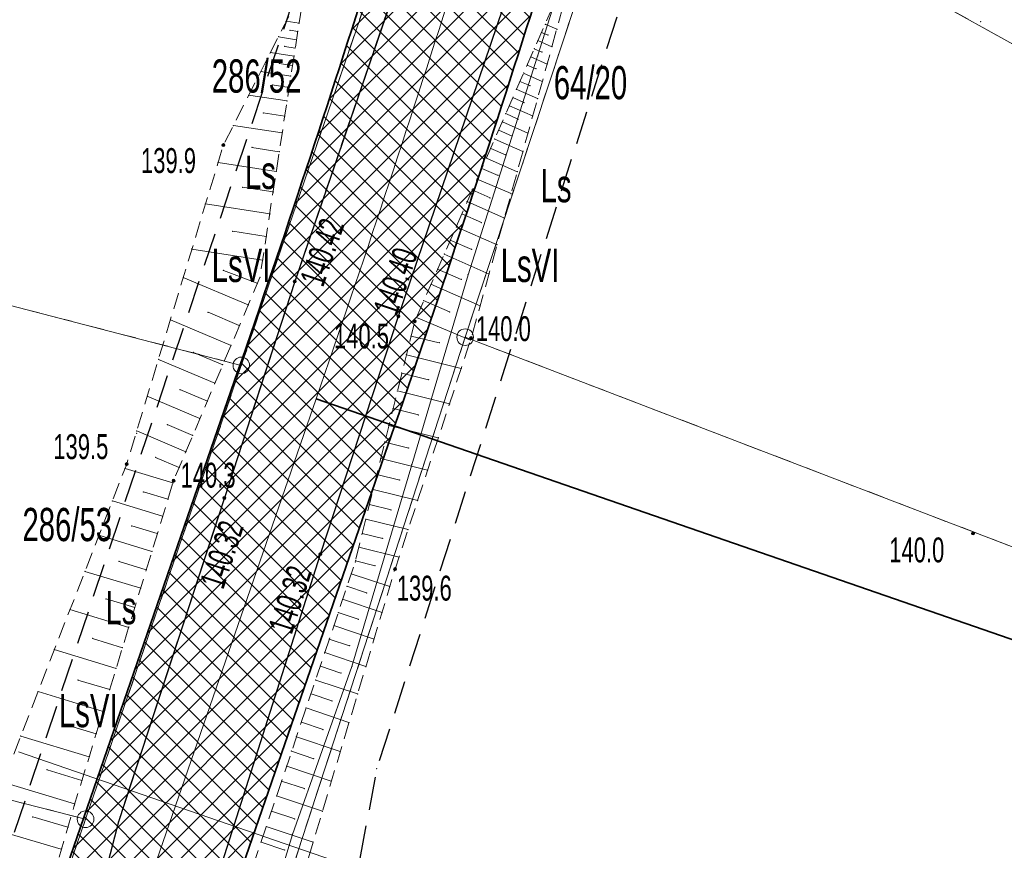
# Model space of a CAD drawing. Extents: x 6456700 to 6518119, y 5963420 to 5980059.
# Tile 12 of 256: x 6511594 to 6511623, y 5963862 to 5963887. Entities that reach past the tile are written whole.
import ezdxf
from ezdxf.enums import TextEntityAlignment as Align

# ---------------------------------------------------------------- set-up
doc = ezdxf.new("R2010")
doc.units = 0
doc.header["$MEASUREMENT"] = 0
for name, pattern in [('L_0_03', [1, 0.5, -0.5]), ('L_0_04', [1.5, 1, -0.5]), ('L_0_52', [1, 0.75, -0.25]), ('L_0_5A', [0.75, 0.5, -0.25])]:
    doc.linetypes.add(name, pattern=pattern)
doc.layers.get('0').update_dxf_attribs({"color": 2, "linetype": 'CONTINUOUS', "lineweight": 5})
for name, color, linetype, lineweight in [('000_Inne__niezydentyfikowane_', 7, 'CONTINUOUS', 18), ('18mm Kreska ciągła', 7, 'CONTINUOUS', 18), ('202_punkt_graniczny', 7, 'CONTINUOUS', 18), ('209_oznaczenie_konturu_klasyfikacyjnego', 96, 'CONTINUOUS', 18), ('210_oznaczenie_konturu_uzytku_gruntowego', 96, 'CONTINUOUS', 18), ('211_numer_dzialki_ewidencyjnej', 7, 'CONTINUOUS', 18), ('218_kontur_uzytku_gruntowego', 96, 'L_0_03', 18), ('219_dzialka_ewidencyjna', 7, 'CONTINUOUS', 18), ('35mm Ciągła', 7, 'CONTINUOUS', 35), ('jezdnia', 7, 'CONTINUOUS', 18), ('kraweznik', 7, 'CONTINUOUS', 18), ('ogrodzenie_trwale', 7, 'CONTINUOUS', 18), ('pikieta_naturalna', 7, 'CONTINUOUS', 18), ('pikieta_naturalna_Atr2', 7, 'CONTINUOUS', 18), ('pikieta_sztuczna', 7, 'CONTINUOUS', 18), ('pikieta_sztuczna_Atr2', 7, 'CONTINUOUS', 18), ('przewod_elektroenergetyczny_podziemny', 7, 'CONTINUOUS', 18), ('skarpa_nieumocniona', 7, 'CONTINUOUS', 18), ('Zakres', 7, 'CONTINUOUS', 18)]:
    doc.layers.add(name, color=color, linetype=linetype, lineweight=lineweight)
doc.styles.get("Standard").update_dxf_attribs({"font": 'txt', "width": 0.75})
doc.styles.add('Znaczniki', font='GOTHIC.TTF', dxfattribs={"width": 0.7})

# ---------------------------------------------------------------- blocks, each defined once
blk = doc.blocks.new('mdcp_nowa')
at = {"layer": 'pikieta_naturalna', "linetype": 'Continuous', "lineweight": 18}
for points in [[(6494331.05, 5980333.875, 1), (6494331.05, 5980333.965, 1)], [(6494336.81, 5980328.575, 1), (6494336.81, 5980328.665, 1)], [(6494338.51, 5980328.065, 1), (6494338.51, 5980328.155, 1)], [(6494328.14, 5980324.275, 1), (6494328.14, 5980324.365, 1)], [(6494329.55, 5980323.775, 1), (6494329.55, 5980323.865, 1)], [(6494353.62, 5980322.185, 1), (6494353.62, 5980322.275, 1)], [(6494336.22, 5980321.115, 1), (6494336.22, 5980321.205, 1)]]:
    blk.add_hatch(color=18, dxfattribs=at).paths.add_polyline_path(points)
at = {"layer": 'pikieta_sztuczna', "linetype": 'Continuous', "lineweight": 18}
for points in [[(6494333.2, 5980329.775, 1), (6494333.2, 5980329.865, 1)], [(6494336.32, 5980328.725, 1), (6494336.32, 5980328.815, 1)], [(6494331.08, 5980323.255, 1), (6494331.08, 5980323.345, 1)], [(6494333.97, 5980321.565, 1), (6494333.97, 5980321.655, 1)]]:
    blk.add_hatch(color=18, dxfattribs=at).paths.add_polyline_path(points)
at = {"layer": '000_Inne__niezydentyfikowane_', "linetype": 'Continuous', "lineweight": 18, "flags": 128}
for points in [[(6494333.33, 5980337.59), (6494332.94, 5980337.65)], [(6494333.29, 5980337.34), (6494333.06, 5980337.38)], [(6494340.74, 5980337.56), (6494341.09, 5980337.41)], [(6494333.25, 5980337.09), (6494332.71, 5980337.18)], [(6494340.52, 5980337.07), (6494340.94, 5980336.88)], [(6494340.63, 5980337.31), (6494340.82, 5980337.23)], [(6494333.21, 5980336.84), (6494332.9, 5980336.89)], [(6494340.41, 5980336.82), (6494340.64, 5980336.72)], [(6494333.18, 5980336.6), (6494332.47, 5980336.71)], [(6494340.31, 5980336.58), (6494340.8, 5980336.36)], [(6494333.13, 5980336.32), (6494332.73, 5980336.38)], [(6494340.2, 5980336.33), (6494340.46, 5980336.22)], [(6494333.08, 5980336), (6494332.18, 5980336.14)], [(6494340.09, 5980336.09), (6494340.65, 5980335.84)], [(6494333.03, 5980335.65), (6494332.52, 5980335.73)], [(6494339.87, 5980335.6), (6494340.51, 5980335.32)], [(6494339.98, 5980335.84), (6494340.28, 5980335.71)], [(6494332.97, 5980335.25), (6494331.81, 5980335.42)], [(6494339.77, 5980335.35), (6494340.1, 5980335.2)], [(6494339.66, 5980335.1), (6494340.36, 5980334.8)], [(6494332.9, 5980334.79), (6494332.25, 5980334.89)], [(6494339.55, 5980334.87), (6494339.92, 5980334.7)], [(6494332.82, 5980334.29), (6494331.35, 5980334.51)], [(6494339.45, 5980334.62), (6494340.22, 5980334.28)], [(6494339.22, 5980334.1), (6494340.07, 5980333.73)], [(6494339.34, 5980334.37), (6494339.74, 5980334.19)], [(6494332.73, 5980333.72), (6494331.91, 5980333.85)], [(6494339.1, 5980333.82), (6494339.54, 5980333.63)], [(6494338.97, 5980333.53), (6494339.9, 5980333.12)], [(6494332.64, 5980333.13), (6494330.89, 5980333.4)], [(6494338.83, 5980333.22), (6494339.32, 5980333.01)], [(6494338.69, 5980332.9), (6494339.71, 5980332.46)], [(6494332.55, 5980332.51), (6494331.63, 5980332.65)], [(6494338.54, 5980332.57), (6494339.08, 5980332.33)], [(6494332.45, 5980331.85), (6494330.51, 5980332.15)], [(6494338.39, 5980332.22), (6494339.51, 5980331.72)], [(6494338.23, 5980331.85), (6494338.82, 5980331.59)], [(6494338.06, 5980331.46), (6494339.29, 5980330.92)], [(6494332.34, 5980331.17), (6494331.33, 5980331.33)], [(6494337.88, 5980331.06), (6494338.53, 5980330.78)], [(6494332.23, 5980330.46), (6494330.1, 5980330.79)], [(6494337.7, 5980330.64), (6494339.05, 5980330.04)], [(6494331.8, 5980329.11), (6494329.84, 5980329.94)], [(6494332.07, 5980329.76), (6494331.05, 5980330.15)], [(6494337.5, 5980330.19), (6494338.21, 5980329.88)], [(6494337.3, 5980329.73), (6494338.78, 5980329.08)], [(6494337.08, 5980329.24), (6494337.86, 5980328.9)], [(6494331.53, 5980328.49), (6494330.59, 5980328.89)], [(6494331.28, 5980327.89), (6494329.46, 5980328.66)], [(6494336.86, 5980328.73), (6494338.49, 5980328.05)], [(6494336.7, 5980328.17), (6494337.55, 5980327.97)], [(6494331.03, 5980327.31), (6494330.15, 5980327.68)], [(6494336.56, 5980327.61), (6494338.21, 5980327.2)], [(6494330.79, 5980326.75), (6494329.1, 5980327.47)], [(6494336.42, 5980327.06), (6494337.23, 5980326.86)], [(6494330.57, 5980326.21), (6494329.74, 5980326.56)], [(6494336.29, 5980326.52), (6494337.86, 5980326.13)], [(6494330.34, 5980325.69), (6494328.76, 5980326.36)], [(6494336.16, 5980325.99), (6494336.92, 5980325.8)], [(6494330.13, 5980325.18), (6494329.36, 5980325.51)], [(6494329.92, 5980324.69), (6494328.44, 5980325.32)], [(6494336.03, 5980325.48), (6494337.52, 5980325.11)], [(6494335.91, 5980324.98), (6494336.63, 5980324.8)], [(6494329.72, 5980324.22), (6494329.01, 5980324.52)], [(6494335.79, 5980324.49), (6494337.2, 5980324.14)], [(6494329.53, 5980323.75), (6494328.09, 5980324.19)], [(6494335.67, 5980324.01), (6494336.36, 5980323.84)], [(6494329.38, 5980323.26), (6494328.64, 5980323.48)], [(6494335.56, 5980323.55), (6494336.9, 5980323.22)], [(6494329.22, 5980322.75), (6494327.71, 5980323.21)], [(6494335.45, 5980323.1), (6494336.1, 5980322.94)], [(6494335.34, 5980322.66), (6494336.61, 5980322.35)], [(6494329.06, 5980322.23), (6494328.29, 5980322.46)], [(6494335.23, 5980322.23), (6494335.85, 5980322.08)], [(6494328.9, 5980321.69), (6494327.3, 5980322.18)], [(6494335.13, 5980321.82), (6494336.34, 5980321.52)], [(6494328.73, 5980321.14), (6494327.91, 5980321.39)], [(6494335.03, 5980321.41), (6494335.62, 5980321.26)], [(6494328.56, 5980320.58), (6494326.88, 5980321.09)], [(6494334.9, 5980321.02), (6494336.06, 5980320.63)], [(6494334.77, 5980320.64), (6494335.36, 5980320.44)], [(6494328.38, 5980320), (6494327.52, 5980320.26)], [(6494334.64, 5980320.25), (6494335.83, 5980319.85)], [(6494328.2, 5980319.4), (6494326.43, 5980319.94)], [(6494334.51, 5980319.85), (6494335.11, 5980319.65)], [(6494334.38, 5980319.46), (6494335.59, 5980319.05)], [(6494328.01, 5980318.79), (6494327.11, 5980319.07)], [(6494334.24, 5980319.05), (6494334.85, 5980318.85)], [(6494327.82, 5980318.17), (6494325.96, 5980318.74)], [(6494334.1, 5980318.65), (6494335.34, 5980318.23)], [(6494333.97, 5980318.24), (6494334.59, 5980318.03)], [(6494327.63, 5980317.53), (6494326.67, 5980317.82)], [(6494333.83, 5980317.82), (6494335.09, 5980317.4)], [(6494327.43, 5980316.87), (6494325.47, 5980317.47)], [(6494333.69, 5980317.4), (6494334.32, 5980317.19)], [(6494333.54, 5980316.98), (6494334.83, 5980316.54)], [(6494327.22, 5980316.2), (6494326.22, 5980316.5)], [(6494333.4, 5980316.55), (6494334.05, 5980316.33)], [(6494327.01, 5980315.51), (6494324.95, 5980316.13)], [(6494333.25, 5980316.11), (6494334.57, 5980315.67)], [(6494333.1, 5980315.68), (6494333.77, 5980315.45)], [(6494326.79, 5980314.8), (6494325.74, 5980315.12)], [(6494332.96, 5980315.23), (6494334.3, 5980314.78)], [(6494326.57, 5980314.09), (6494324.41, 5980314.75)], [(6494332.8, 5980314.78), (6494333.49, 5980314.55)], [(6494332.65, 5980314.33), (6494334.03, 5980313.87)], [(6494326.37, 5980313.39), (6494325.31, 5980313.7)], [(6494332.5, 5980313.87), (6494333.2, 5980313.64)], [(6494332.34, 5980313.41), (6494333.75, 5980312.94)], [(6494326.17, 5980312.73), (6494324.15, 5980313.32)], [(6494332.19, 5980312.94), (6494332.9, 5980312.7)]]:
    blk.add_lwpolyline(points, dxfattribs=at)
at = {"layer": '000_Inne__niezydentyfikowane_'}
for p in [(6494332.94, 5980337.65), (6494333.06, 5980337.38), (6494333.33, 5980337.59), (6494340.74, 5980337.56), (6494341.09, 5980337.41), (6494332.71, 5980337.18), (6494333.25, 5980337.09), (6494333.29, 5980337.34), (6494340.52, 5980337.07), (6494340.63, 5980337.31), (6494340.82, 5980337.23), (6494332.9, 5980336.89), (6494333.21, 5980336.84), (6494340.41, 5980336.82), (6494340.94, 5980336.88), (6494332.47, 5980336.71), (6494333.18, 5980336.6), (6494340.31, 5980336.58), (6494340.64, 5980336.72), (6494332.73, 5980336.38), (6494333.13, 5980336.32), (6494340.2, 5980336.33), (6494340.46, 5980336.22), (6494340.8, 5980336.36), (6494332.18, 5980336.14), (6494333.08, 5980336), (6494340.09, 5980336.09), (6494332.52, 5980335.73), (6494333.03, 5980335.65), (6494339.87, 5980335.6), (6494339.98, 5980335.84), (6494340.28, 5980335.71), (6494340.65, 5980335.84), (6494331.81, 5980335.42), (6494339.77, 5980335.35), (6494340.51, 5980335.32), (6494332.97, 5980335.25), (6494339.66, 5980335.1), (6494340.1, 5980335.2), (6494332.25, 5980334.89), (6494332.9, 5980334.79), (6494339.55, 5980334.87), (6494339.92, 5980334.7), (6494340.36, 5980334.8), (6494331.35, 5980334.51), (6494339.45, 5980334.62), (6494332.82, 5980334.29), (6494339.22, 5980334.1), (6494339.34, 5980334.37), (6494339.74, 5980334.19), (6494340.22, 5980334.28), (6494331.91, 5980333.85), (6494339.1, 5980333.82), (6494332.73, 5980333.72), (6494338.97, 5980333.53), (6494339.54, 5980333.63), (6494340.07, 5980333.73), (6494330.89, 5980333.4), (6494338.83, 5980333.22), (6494332.64, 5980333.13), (6494338.69, 5980332.9), (6494339.32, 5980333.01), (6494339.9, 5980333.12), (6494331.63, 5980332.65), (6494332.55, 5980332.51), (6494338.54, 5980332.57), (6494339.08, 5980332.33), (6494339.71, 5980332.46), (6494330.51, 5980332.15), (6494338.39, 5980332.22), (6494332.45, 5980331.85), (6494338.23, 5980331.85), (6494339.51, 5980331.72), (6494338.06, 5980331.46), (6494338.82, 5980331.59), (6494331.33, 5980331.33), (6494332.34, 5980331.17), (6494337.88, 5980331.06), (6494339.29, 5980330.92), (6494330.1, 5980330.79), (6494337.7, 5980330.64), (6494338.53, 5980330.78), (6494332.23, 5980330.46), (6494329.84, 5980329.94), (6494331.05, 5980330.15), (6494337.5, 5980330.19), (6494339.05, 5980330.04), (6494332.07, 5980329.76), (6494337.3, 5980329.73), (6494338.21, 5980329.88), (6494331.8, 5980329.11), (6494337.08, 5980329.24), (6494338.78, 5980329.08), (6494330.59, 5980328.89), (6494337.86, 5980328.9), (6494329.46, 5980328.66), (6494331.53, 5980328.49), (6494336.86, 5980328.73), (6494336.7, 5980328.17), (6494331.28, 5980327.89), (6494337.55, 5980327.97), (6494338.49, 5980328.05), (6494330.15, 5980327.68), (6494336.56, 5980327.61), (6494329.1, 5980327.47), (6494331.03, 5980327.31), (6494336.42, 5980327.06), (6494338.21, 5980327.2), (6494330.79, 5980326.75), (6494337.23, 5980326.86), (6494329.74, 5980326.56), (6494336.29, 5980326.52), (6494328.76, 5980326.36), (6494330.57, 5980326.21), (6494337.86, 5980326.13), (6494336.16, 5980325.99), (6494336.92, 5980325.8), (6494329.36, 5980325.51), (6494330.34, 5980325.69), (6494328.44, 5980325.32), (6494336.03, 5980325.48), (6494330.13, 5980325.18), (6494335.91, 5980324.98), (6494337.52, 5980325.11), (6494329.92, 5980324.69), (6494336.63, 5980324.8), (6494329.01, 5980324.52), (6494335.79, 5980324.49), (6494328.09, 5980324.19), (6494329.72, 5980324.22), (6494335.67, 5980324.01), (6494337.2, 5980324.14), (6494329.53, 5980323.75), (6494336.36, 5980323.84), (6494328.64, 5980323.48), (6494335.56, 5980323.55), (6494327.71, 5980323.21), (6494329.38, 5980323.26), (6494336.9, 5980323.22), (6494335.45, 5980323.1), (6494336.1, 5980322.94), (6494329.22, 5980322.75), (6494335.34, 5980322.66), (6494328.29, 5980322.46), (6494329.06, 5980322.23), (6494335.23, 5980322.23), (6494336.61, 5980322.35), (6494327.3, 5980322.18), (6494335.85, 5980322.08), (6494328.9, 5980321.69), (6494335.13, 5980321.82), (6494327.91, 5980321.39), (6494335.03, 5980321.41), (6494336.34, 5980321.52), (6494326.88, 5980321.09), (6494328.73, 5980321.14), (6494335.62, 5980321.26), (6494334.9, 5980321.02), (6494328.56, 5980320.58), (6494334.77, 5980320.64), (6494336.06, 5980320.63), (6494327.52, 5980320.26), (6494334.64, 5980320.25), (6494335.36, 5980320.44), (6494326.43, 5980319.94), (6494328.38, 5980320), (6494334.51, 5980319.85), (6494335.11, 5980319.65), (6494335.83, 5980319.85), (6494328.2, 5980319.4), (6494334.38, 5980319.46), (6494327.11, 5980319.07), (6494334.24, 5980319.05), (6494335.59, 5980319.05), (6494325.96, 5980318.74), (6494328.01, 5980318.79), (6494334.85, 5980318.85), (6494334.1, 5980318.65), (6494327.82, 5980318.17), (6494333.97, 5980318.24), (6494335.34, 5980318.23), (6494326.67, 5980317.82), (6494333.83, 5980317.82), (6494334.59, 5980318.03), (6494327.63, 5980317.53), (6494325.47, 5980317.47), (6494333.69, 5980317.4), (6494334.32, 5980317.19), (6494335.09, 5980317.4), (6494333.54, 5980316.98), (6494327.43, 5980316.87), (6494326.22, 5980316.5), (6494333.4, 5980316.55), (6494334.05, 5980316.33), (6494334.83, 5980316.54), (6494324.95, 5980316.13), (6494327.22, 5980316.2), (6494333.25, 5980316.11), (6494327.01, 5980315.51), (6494333.1, 5980315.68), (6494333.77, 5980315.45), (6494334.57, 5980315.67), (6494325.74, 5980315.12), (6494332.96, 5980315.23), (6494326.79, 5980314.8), (6494332.8, 5980314.78), (6494333.49, 5980314.55), (6494334.3, 5980314.78), (6494332.65, 5980314.33), (6494326.57, 5980314.09), (6494325.31, 5980313.7), (6494332.5, 5980313.87), (6494333.2, 5980313.64), (6494334.03, 5980313.87), (6494326.37, 5980313.39), (6494332.34, 5980313.41), (6494332.19, 5980312.94), (6494333.75, 5980312.94), (6494326.17, 5980312.73), (6494332.9, 5980312.7)]:
    blk.add_point(p, dxfattribs=at)
at = {"layer": '202_punkt_graniczny', "color": 7, "linetype": 'Continuous', "lineweight": 18}
for centre in [(6494338.33, 5980328.14), (6494331.59, 5980327.29), (6494326.9, 5980313.63)]:
    blk.add_circle(centre, 0.25, dxfattribs=at)
at = {"layer": '202_punkt_graniczny'}
for p in [(6494338.33, 5980328.14), (6494331.59, 5980327.29), (6494326.9, 5980313.63)]:
    blk.add_point(p, dxfattribs=at)
at = {"layer": '218_kontur_uzytku_gruntowego', "lineweight": 18, "flags": 128}
for points in [[(6494343.35, 5980343.32), (6494338.33, 5980328.14)], [(6494363.97, 5980331.89), (6494343.35, 5980343.32)], [(6494331.59, 5980327.29), (6494335.64, 5980339.12)], [(6494311.47, 5980332.51), (6494331.59, 5980327.29)], [(6494338.33, 5980328.14), (6494332.12, 5980309.04)], [(6494338.33, 5980328.14), (6494362.01, 5980319.07)], [(6494326.9, 5980313.63), (6494331.59, 5980327.29)], [(6494326.9, 5980313.63), (6494307.59, 5980318.56)], [(6494323.91, 5980304.93), (6494326.9, 5980313.63)]]:
    blk.add_lwpolyline(points, dxfattribs=at)
at = {"layer": '218_kontur_uzytku_gruntowego'}
for p in [(6494338.33, 5980328.14), (6494338.33, 5980328.14), (6494338.33, 5980328.14), (6494338.33, 5980328.14), (6494338.33, 5980328.14), (6494338.33, 5980328.14), (6494331.59, 5980327.29), (6494331.59, 5980327.29), (6494331.59, 5980327.29), (6494331.59, 5980327.29), (6494331.59, 5980327.29), (6494331.59, 5980327.29), (6494326.9, 5980313.63), (6494326.9, 5980313.63), (6494326.9, 5980313.63), (6494326.9, 5980313.63), (6494326.9, 5980313.63), (6494326.9, 5980313.63)]:
    blk.add_point(p, dxfattribs=at)
at = {"layer": '219_dzialka_ewidencyjna', "color": 3, "linetype": 'Continuous', "lineweight": 18, "flags": 128}
for points in [[(6494343.35, 5980343.32), (6494338.33, 5980328.14)], [(6494343.35, 5980343.32), (6494363.97, 5980331.89)], [(6494331.59, 5980327.29), (6494335.64, 5980339.12)], [(6494331.59, 5980327.29), (6494311.47, 5980332.51)], [(6494338.33, 5980328.14), (6494332.12, 5980309.04)], [(6494338.33, 5980328.14), (6494362.01, 5980319.07)], [(6494331.59, 5980327.29), (6494326.9, 5980313.63)], [(6494307.59, 5980318.56), (6494326.9, 5980313.63)], [(6494323.91, 5980304.93), (6494326.9, 5980313.63)]]:
    blk.add_lwpolyline(points, dxfattribs=at)
at = {"layer": '219_dzialka_ewidencyjna', "color": 3}
for p in [(6494338.33, 5980328.14), (6494338.33, 5980328.14), (6494338.33, 5980328.14), (6494331.59, 5980327.29), (6494331.59, 5980327.29), (6494331.59, 5980327.29), (6494326.9, 5980313.63), (6494326.9, 5980313.63), (6494326.9, 5980313.63)]:
    blk.add_point(p, dxfattribs=at)
at = {"layer": 'jezdnia', "color": 7, "linetype": 'L_0_52', "lineweight": 18, "flags": 128}
for points in [[(6494379.042, 5980205.355), (6494370.45, 5980215.77), (6494359.26, 5980229.24), (6494350.5, 5980239.82), (6494339.7, 5980252.95), (6494336.61, 5980259.13), (6494333.07, 5980266.18), (6494330.52, 5980271.55), (6494329.52, 5980273.86), (6494327.36, 5980280.45), (6494325.85, 5980287.51), (6494325.03, 5980292.79), (6494325.01, 5980298.89), (6494326.29, 5980307.39), (6494327.89, 5980313.55), (6494331.08, 5980323.3), (6494333.2, 5980329.82), (6494336.64, 5980339.86), (6494338.43, 5980344.74), (6494343.18, 5980357.69), (6494347.78, 5980370.45), (6494349.48, 5980375.48), (6494354.04, 5980390.75), (6494352.32, 5980395.68), (6494357.03, 5980411.08), (6494361.23, 5980414.73), (6494366, 5980430.68), (6494370.3, 5980444.82), (6494371.15, 5980446.91), (6494375.47, 5980461.29), (6494375.75, 5980465.48), (6494375.18, 5980467.78), (6494374.35, 5980469.42), (6494371.15, 5980471.55), (6494375.07, 5980474.78), (6494376.5, 5980474.51), (6494378.65, 5980474.86), (6494379.97, 5980476.75), (6494382.89, 5980482.91), (6494394.43, 5980504.41), (6494396.68, 5980509.18), (6494397.56, 5980513.25), (6494397.03, 5980515.6), (6494395.56, 5980517.85), (6494398.63, 5980521.01), (6494399.16, 5980521.01), (6494402.03, 5980519.87), (6494404.28, 5980515.27), (6494407.43, 5980515.58), (6494404.79, 5980512.24), (6494403.37, 5980510.89), (6494402.78, 5980510.36), (6494400.53, 5980507.9), (6494398.16, 5980504.63), (6494391.04, 5980491.44), (6494385.61, 5980481.01), (6494383.82, 5980476.78), (6494378.9, 5980461.73), (6494373.96, 5980446.06), (6494373.47, 5980443.93), (6494369.12, 5980430), (6494367.09, 5980423.07), (6494366.46, 5980420.98), (6494364.17, 5980413.15), (6494352.58, 5980374.75), (6494350.86, 5980369.56), (6494346.16, 5980356.53), (6494340.78, 5980341.91), (6494336.32, 5980328.77), (6494333.97, 5980321.61), (6494330.37, 5980310.3), (6494329.56, 5980306.83), (6494328.8, 5980302.75), (6494328.17, 5980297.83), (6494328.48, 5980291.97), (6494329.06, 5980287.64), (6494330.85, 5980279.62), (6494332.58, 5980274.8), (6494333.58, 5980272.52), (6494336.35, 5980266.75), (6494340.04, 5980259.2), (6494342.54, 5980254.89), (6494352.41, 5980242.52), (6494362.09, 5980230.97), (6494370.78, 5980220.42), (6494371.58, 5980219.4), (6494373.43, 5980217.24), (6494381.565, 5980207.291)], [(6494333.07, 5980266.18), (6494330.52, 5980271.55), (6494329.52, 5980273.86), (6494327.36, 5980280.45), (6494325.85, 5980287.51), (6494325.03, 5980292.79), (6494325.01, 5980298.89), (6494326.29, 5980307.39), (6494327.89, 5980313.55), (6494331.08, 5980323.3), (6494333.2, 5980329.82), (6494336.64, 5980339.86), (6494338.43, 5980344.74), (6494343.18, 5980357.69), (6494347.78, 5980370.45), (6494349.48, 5980375.48), (6494354.04, 5980390.75), (6494352.32, 5980395.68), (6494357.03, 5980411.08), (6494361.23, 5980414.73), (6494366, 5980430.68), (6494370.3, 5980444.82), (6494371.15, 5980446.91), (6494375.47, 5980461.29), (6494375.75, 5980465.48), (6494375.18, 5980467.78), (6494374.35, 5980469.42), (6494371.15, 5980471.55), (6494375.07, 5980474.78), (6494376.5, 5980474.51), (6494378.65, 5980474.86), (6494379.97, 5980476.75), (6494382.89, 5980482.91), (6494394.43, 5980504.41), (6494396.68, 5980509.18), (6494397.56, 5980513.25), (6494397.03, 5980515.6), (6494395.56, 5980517.85), (6494398.63, 5980521.01), (6494399.16, 5980521.01), (6494402.03, 5980519.87), (6494404.28, 5980515.27), (6494407.43, 5980515.58), (6494404.79, 5980512.24), (6494403.37, 5980510.89), (6494402.78, 5980510.36), (6494400.53, 5980507.9), (6494398.16, 5980504.63), (6494391.04, 5980491.44), (6494385.61, 5980481.01), (6494383.82, 5980476.78), (6494378.9, 5980461.73), (6494373.96, 5980446.06), (6494373.47, 5980443.93), (6494369.12, 5980430), (6494367.09, 5980423.07), (6494366.46, 5980420.98), (6494364.17, 5980413.15), (6494352.58, 5980374.75), (6494350.86, 5980369.56), (6494346.16, 5980356.53), (6494340.78, 5980341.91), (6494336.32, 5980328.77), (6494333.97, 5980321.61), (6494330.37, 5980310.3), (6494329.56, 5980306.83), (6494328.8, 5980302.75), (6494328.17, 5980297.83), (6494328.48, 5980291.97), (6494329.06, 5980287.64), (6494330.85, 5980279.62), (6494332.58, 5980274.8), (6494333.58, 5980272.52), (6494336.35, 5980266.75), (6494339.19, 5980259.41), (6494334.28, 5980263.76)]]:
    blk.add_lwpolyline(points, close=True, dxfattribs=at)
at = {"layer": 'jezdnia'}
for p in [(6494333.2, 5980329.82), (6494333.2, 5980329.82), (6494336.32, 5980328.77), (6494336.32, 5980328.77), (6494331.08, 5980323.3), (6494331.08, 5980323.3), (6494333.97, 5980321.61), (6494333.97, 5980321.61), (6494327.89, 5980313.55), (6494327.89, 5980313.55)]:
    blk.add_point(p, dxfattribs=at)
at = {"layer": 'kraweznik', "color": 7, "linetype": 'Continuous', "lineweight": 25, "flags": 128}
for points in [[(6494330.37, 5980310.3), (6494333.97, 5980321.61), (6494336.32, 5980328.77), (6494340.78, 5980341.91), (6494346.16, 5980356.53), (6494350.86, 5980369.56), (6494352.58, 5980374.75), (6494364.17, 5980413.15), (6494366.46, 5980420.98), (6494367.09, 5980423.07), (6494373.47, 5980443.93), (6494373.96, 5980446.06), (6494378.9, 5980461.73), (6494383.82, 5980476.78), (6494385.61, 5980481.01), (6494391.04, 5980491.44), (6494398.16, 5980504.63), (6494400.53, 5980507.9), (6494402.78, 5980510.36), (6494403.37, 5980510.89), (6494404.79, 5980512.24)], [(6494374.35, 5980469.42), (6494375.18, 5980467.78), (6494375.75, 5980465.48), (6494375.47, 5980461.29), (6494371.15, 5980446.91), (6494370.3, 5980444.82), (6494366, 5980430.68), (6494361.23, 5980414.73), (6494357.03, 5980411.08), (6494352.32, 5980395.68), (6494354.04, 5980390.75), (6494349.48, 5980375.48), (6494347.78, 5980370.45), (6494343.18, 5980357.69), (6494338.43, 5980344.74), (6494336.64, 5980339.86), (6494333.2, 5980329.82), (6494331.08, 5980323.3), (6494327.89, 5980313.55), (6494326.29, 5980307.39)], [(6494374.35, 5980469.42), (6494375.18, 5980467.78), (6494375.75, 5980465.48), (6494375.47, 5980461.29), (6494371.15, 5980446.91), (6494370.3, 5980444.82), (6494366, 5980430.68), (6494361.23, 5980414.73), (6494357.03, 5980411.08), (6494352.32, 5980395.68), (6494354.04, 5980390.75), (6494349.48, 5980375.48), (6494347.78, 5980370.45), (6494343.18, 5980357.69), (6494338.43, 5980344.74), (6494336.64, 5980339.86), (6494333.2, 5980329.82), (6494331.08, 5980323.3), (6494327.89, 5980313.55), (6494326.29, 5980307.39)]]:
    blk.add_lwpolyline(points, dxfattribs=at)
at = {"layer": 'kraweznik'}
for p in [(6494333.2, 5980329.82), (6494333.2, 5980329.82), (6494336.32, 5980328.77), (6494331.08, 5980323.3), (6494331.08, 5980323.3), (6494333.97, 5980321.61), (6494327.89, 5980313.55), (6494327.89, 5980313.55)]:
    blk.add_point(p, dxfattribs=at)
at = {"layer": 'ogrodzenie_trwale'}
for p in [(6494353.85, 5980337.64), (6494338.51, 5980328.11), (6494328.44, 5980325.24), (6494353.62, 5980322.23), (6494336.22, 5980321.16)]:
    blk.add_point(p, dxfattribs=at)
at = {"layer": 'pikieta_naturalna', "color": 7, "linetype": 'Continuous', "lineweight": 18}
for centre in [(6494331.05, 5980333.92), (6494336.81, 5980328.62), (6494338.51, 5980328.11), (6494328.14, 5980324.32), (6494329.55, 5980323.82), (6494353.62, 5980322.23), (6494336.22, 5980321.16)]:
    blk.add_circle(centre, 0.045, dxfattribs=at)
at = {"layer": 'pikieta_naturalna'}
for p in [(6494331.05, 5980333.92), (6494336.81, 5980328.62), (6494338.51, 5980328.11), (6494328.14, 5980324.32), (6494329.55, 5980323.82), (6494353.62, 5980322.23), (6494336.22, 5980321.16)]:
    blk.add_point(p, dxfattribs=at)
at = {"layer": 'pikieta_sztuczna', "color": 7, "linetype": 'Continuous', "lineweight": 18}
for centre in [(6494333.2, 5980329.82), (6494336.32, 5980328.77), (6494331.08, 5980323.3), (6494333.97, 5980321.61)]:
    blk.add_circle(centre, 0.045, dxfattribs=at)
at = {"layer": 'pikieta_sztuczna'}
for p in [(6494333.2, 5980329.82), (6494336.32, 5980328.77), (6494331.08, 5980323.3), (6494333.97, 5980321.61)]:
    blk.add_point(p, dxfattribs=at)
at = {"layer": 'przewod_elektroenergetyczny_podziemny', "color": 1, "linetype": 'Continuous', "lineweight": 18, "flags": 128}
blk.add_lwpolyline([(6494362.71, 5980286.99), (6494364.08, 5980290.79), (6494356.19, 5980292.75), (6494343.97, 5980295.78), (6494333.82, 5980298.07), (6494333.17, 5980298.27), (6494330.57, 5980302.05), (6494331.83, 5980308.88), (6494333.13, 5980313.17), (6494334.92, 5980318.23), (6494336.72, 5980324.3), (6494338.42, 5980330.02), (6494340.51, 5980336.6), (6494342.7, 5980343.46), (6494344.85, 5980349.44), (6494347.8, 5980358.28), (6494352.2, 5980372.54), (6494353.97, 5980377.32), (6494356.78, 5980386.87), (6494362.13, 5980405.73), (6494364.17, 5980412.2), (6494367.5, 5980422.96)], dxfattribs=at)
at = {"layer": 'przewod_elektroenergetyczny_podziemny'}
for p in [(6494340.51, 5980336.6), (6494338.42, 5980330.02), (6494336.72, 5980324.3), (6494334.92, 5980318.23), (6494333.13, 5980313.17)]:
    blk.add_point(p, dxfattribs=at)
at = {"layer": 'skarpa_nieumocniona', "color": 7, "linetype": 'L_0_5A', "lineweight": 18, "flags": 128}
for points in [[(6494330.53, 5980302.61), (6494331.28, 5980310.25), (6494335.02, 5980321.37), (6494336.81, 5980328.62), (6494341.8, 5980339.98), (6494338.51, 5980328.11), (6494336.22, 5980321.16), (6494332.88, 5980310.03)], [(6494322.93, 5980305.27), (6494324.34, 5980314.57), (6494328.14, 5980324.32), (6494331.05, 5980333.92), (6494333.51, 5980338.76), (6494332.15, 5980329.94), (6494329.55, 5980323.82), (6494326.56, 5980314.04), (6494322.41, 5980299.99)]]:
    blk.add_lwpolyline(points, close=True, dxfattribs=at)
at = {"layer": 'skarpa_nieumocniona'}
for p in [(6494331.05, 5980333.92), (6494331.05, 5980333.92), (6494332.15, 5980329.94), (6494332.15, 5980329.94), (6494336.81, 5980328.62), (6494336.81, 5980328.62), (6494338.51, 5980328.11), (6494338.51, 5980328.11), (6494328.14, 5980324.32), (6494328.14, 5980324.32), (6494329.55, 5980323.82), (6494329.55, 5980323.82), (6494335.02, 5980321.37), (6494335.02, 5980321.37), (6494336.22, 5980321.16), (6494336.22, 5980321.16), (6494326.56, 5980314.04), (6494326.56, 5980314.04)]:
    blk.add_point(p, dxfattribs=at)
at = {"layer": 'Zakres', "linetype": 'L_0_04', "lineweight": 25, "flags": 128}
blk.add_lwpolyline([(6495113.77, 5985050.22), (6495121.12, 5984877.07), (6495125.76, 5984757.87), (6495129.89, 5984649.81), (6495141.08, 5984611.3), (6495145.77, 5984544.53), (6495147.36, 5984487.27), (6495157.22, 5984392.07), (6495162.95, 5984387.45), (6495180.24, 5984384.16), (6495229.5, 5984386.61), (6495251.65, 5984373.41), (6495258.77, 5984357.12), (6495255.44, 5984330.44), (6495250.77, 5984304.39), (6495252.21, 5984282.78), (6495255.46, 5984256.45), (6495254.94, 5984238.25), (6495266.4, 5984211), (6495277.24, 5984182.33), (6495294.2, 5984133.19), (6495300.94, 5984095.37), (6495313.24, 5984037.69), (6495317.44, 5983978.18), (6495300.35, 5983922.18), (6495282.35, 5983883.38), (6495266.21, 5983862.23), (6495242.03, 5983839.67), (6495211.11, 5983816.86), (6495158.26, 5983772.66), (6495130.6, 5983651.16), (6495116.31, 5983543.43), (6495129.51, 5983346.73), (6495134.58, 5983264.71), (6495139.64, 5983186.97), (6495193.25, 5983077.94), (6495199.2, 5983041.97), (6495206.23, 5983026), (6495208.96, 5983004.88), (6495202.27, 5982979.48), (6495202.42, 5982950.13), (6495209.35, 5982897.38), (6495215.97, 5982850.34), (6495228.6, 5982809.97), (6495226.85, 5982778.82), (6495225.04, 5982750.56), (6495220.26, 5982723.37), (6495226.54, 5982679.97), (6495206.06, 5982669.48), (6495192.68, 5982657.71), (6495184.57, 5982648.65), (6495174.78, 5982624.58), (6495164.23, 5982604.61), (6495150.7, 5982588.3), (6495137.69, 5982582.43), (6495118.26, 5982573.75), (6495100.35, 5982558.42), (6495090.36, 5982544.99), (6495075.87, 5982519.06), (6495060.83, 5982499.68), (6495049.41, 5982485.49), (6495035.07, 5982459.7), (6495006.7, 5982406.64), (6494980.89, 5982351.84), (6494944.35, 5982293.29), (6494925.72, 5982250.11), (6494905.2, 5982190.37), (6494898.43, 5982153.5), (6494879.51, 5982063.89), (6494864.14, 5981992.66), (6494816.93, 5981768.61), (6494777.79, 5981577.7), (6494739.84, 5981394.72), (6494718.65, 5981297.89), (6494716.45, 5981237.31), (6494738.62, 5981208.21), (6494776.48, 5981173.06), (6494817.16, 5981137.44), (6494847.63, 5981109.8), (6494877.39, 5981077.08), (6494912.75, 5981030.55), (6494916.06, 5981014.71), (6494903.86, 5980957.01), (6494916.13, 5980953.51), (6494892.32, 5980927.59), (6494850.7, 5980858.8), (6494806.81, 5980779.89), (6494785.1, 5980753.49), (6494715.22, 5980723.29), (6494679.96, 5980686.78), (6494651.35, 5980651.29), (6494549.14, 5980683.24), (6494511.84, 5980659.66), (6494443.61, 5980630.33), (6494428.78, 5980598.6), (6494431.58, 5980579.46), (6494420.56, 5980549.76), (6494416.45, 5980528.2), (6494403.86, 5980507.16), (6494388.89, 5980482.96), (6494365.32, 5980407.99), (6494335.67, 5980315.15), (6494332.29, 5980297.41), (6494335.1, 5980278.18), (6494347.25, 5980254.84), (6494336.79, 5980250.09), (6494300.04, 5980271.34), (6494320.8, 5980301.43), (6494336.81, 5980349.17), (6494344.85, 5980380.92), (6494360.85, 5980437.13), (6494374.18, 5980476.38), (6494386.14, 5980498.84), (6494403.02, 5980528.52), (6494411.33, 5980563.19), (6494420.84, 5980586.25), (6494420.25, 5980601.11), (6494434.95, 5980635.94), (6494446.75, 5980644.99), (6494465.77, 5980647.27), (6494513.02, 5980669.46), (6494507.85, 5980679.68), (6494547.89, 5980705.83), (6494570.06, 5980691.34), (6494636.17, 5980669.05), (6494706.14, 5980756.86), (6494742.78, 5980772.58), (6494798.53, 5980814.27), (6494826.12, 5980867.97), (6494849.57, 5980908.6), (6494845.35, 5980942.01), (6494853.94, 5980970.83), (6494891.08, 5980960.54), (6494890.11, 5980965.73), (6494903.94, 5981025.69), (6494869.98, 5981070.3), (6494770.97, 5981160.58), (6494728.18, 5981200.64), (6494706.13, 5981229.56), (6494707.94, 5981299.75), (6494728.84, 5981398.1), (6494767.06, 5981580.19), (6494806.17, 5981770.55), (6494854.36, 5981994.76), (6494869.73, 5982065.97), (6494888.61, 5982155.44), (6494891.67, 5982173.95), (6494895.82, 5982197.45), (6494916.38, 5982253.72), (6494935.47, 5982297.95), (6494954.97, 5982331.67), (6494972.09, 5982356.64), (6494997.76, 5982411.14), (6495026.29, 5982464.48), (6495041.09, 5982491.09), (6495052.99, 5982505.88), (6495067.51, 5982524.6), (6495081.94, 5982550.43), (6495092.99, 5982565.28), (6495112.86, 5982582.29), (6495133.59, 5982591.55), (6495144.48, 5982596.46), (6495155.87, 5982610.19), (6495165.7, 5982628.8), (6495175.96, 5982654.03), (6495185.62, 5982664.83), (6495200.4, 5982677.82), (6495212.49, 5982688.04), (6495209.64, 5982723.43), (6495215.22, 5982750.57), (6495216.87, 5982779.54), (6495218.31, 5982809.31), (6495206.86, 5982847.92), (6495199.44, 5982894.74), (6495192.11, 5982948.71), (6495190.16, 5982979.24), (6495183.47, 5983075.16), (6495129.79, 5983184.34), (6495124.6, 5983264.07), (6495119.53, 5983346.09), (6495106.27, 5983543.75), (6495120.74, 5983652.9), (6495148.75, 5983779.42), (6495204.15, 5983826.04), (6495273.41, 5983889.36), (6495288.53, 5983927.42), (6495300.83, 5983964.69), (6495303.91, 5983980.14), (6495301.32, 5984039.55), (6495291.1, 5984093.63), (6495284.5, 5984130.67), (6495267.84, 5984178.93), (6495257.12, 5984207.3), (6495244.96, 5984236.19), (6495244.79, 5984255.42), (6495242.25, 5984281.97), (6495240.71, 5984304.95), (6495245.55, 5984331.94), (6495248.51, 5984355.64), (6495243.77, 5984366.47), (6495226.98, 5984376.47), (6495179.54, 5984374.12), (6495158.61, 5984378.09), (6495147.7, 5984386.91), (6495137.38, 5984486.61), (6495135.78, 5984544.04), (6495131.18, 5984609.54), (6495119.95, 5984648.2), (6495115.76, 5984757.49), (6495111.12, 5984876.67), (6495103.73, 5985050.93), (6495109.36, 5985081.73), (6495120.41, 5985085.88)], close=True, dxfattribs=at)
at = {"layer": 'Zakres'}
blk.add_point((6494335.67, 5980315.15), dxfattribs=at)
at = {"layer": '209_oznaczenie_konturu_klasyfikacyjnego', "lineweight": 20, "width": 0.66}
for p in [(6494330.7, 5980330.8), (6494339.4, 5980330.8), (6494326.1, 5980317.4)]:
    blk.add_text('LsVI', height=1, dxfattribs=at).set_placement(p, align=Align.TOP_LEFT)
at = {"layer": '210_oznaczenie_konturu_uzytku_gruntowego', "lineweight": 20, "width": 0.66}
for p in [(6494331.7, 5980333.6), (6494340.6, 5980333.2), (6494327.5, 5980320.5)]:
    blk.add_text('Ls', height=1, dxfattribs=at).set_placement(p, align=Align.TOP_LEFT)
at = {"layer": '211_numer_dzialki_ewidencyjnej', "color": 7, "lineweight": 20, "width": 0.66}
for s, p in [('286/52', (6494330.7, 5980336.5)), ('64/20', (6494341, 5980336.3)), ('286/53', (6494325, 5980323))]:
    blk.add_text(s, height=1, dxfattribs=at).set_placement(p, align=Align.TOP_LEFT)
at = {"layer": 'pikieta_naturalna_Atr2', "color": 7, "lineweight": 15, "width": 0.66}
for s, p in [('139.9', (6494328.57, 5980333.83)), ('140.0', (6494338.65, 5980328.77)), ('140.5', (6494334.38, 5980328.55)), ('139.5', (6494325.93, 5980325.22)), ('140.3', (6494329.76, 5980324.36)), ('140.0', (6494351.1, 5980322.11)), ('139.6', (6494336.27, 5980320.96))]:
    blk.add_text(s, height=0.75, dxfattribs=at).set_placement(p, align=Align.TOP_LEFT)
at = {"layer": 'pikieta_sztuczna_Atr2', "color": 7, "lineweight": 15, "width": 0.66}
for s, rotation, p in [('140.42', 71.1, (6494333.34, 5980329.86)), ('140.40', 71.3, (6494335.55, 5980328.98)), ('140.32', 71.9, (6494330.33, 5980320.75)), ('140.32', 72.3, (6494332.39, 5980319.39))]:
    blk.add_text(s, height=0.75, rotation=rotation, dxfattribs=at).set_placement(p, align=Align.TOP_LEFT)

msp = doc.modelspace()

# ---------------------------------------------------------------- block references
at = {"linetype": 'ByBlock'}
msp.add_blockref('mdcp_nowa', (17268.786, -16450.998), dxfattribs=at)

# ---------------------------------------------------------------- next in the draw order: hatches: boundary and pattern name
at = {"layer": '18mm Kreska ciągła'}
h = msp.add_hatch(dxfattribs=at)
h.set_pattern_fill('ANSI37', color=252, scale=4)
h.set_pattern_definition([(45, (6511584.6482, 5963836.2328), (-0.3535534, 0.3535534), []), (135, (6511584.6482, 5963836.2328), (-0.3535534, -0.3535534), [])])
h.paths.add_polyline_path([(6511584.648, 5963839.097), (6511587.535, 5963843.228, 0.069403), (6511591.8, 5963851.597), (6511600.266, 5963876.098, 0.012898), (6511608.043, 5963900.635), (6511625.076, 5963959.619, -0.015188), (6511629.749, 5963974.13), (6511647.149, 5964023.028, -0.031483), (6511654.631, 5964040.489), (6511666.152, 5964063.296, -0.087781), (6511671.583, 5964070.546), (6511672.656, 5964071.552, 0.15074), (6511676.748, 5964078.72), (6511683.845, 5964110.525), (6511685.647, 5964109.419), (6511687.266, 5964102.897), (6511681.628, 5964077.631, -0.15074), (6511676.075, 5964067.903), (6511675.001, 5964066.898, 0.087781), (6511670.614, 5964061.041), (6511659.094, 5964038.235, 0.031483), (6511651.86, 5964021.352), (6511634.459, 5963972.454, 0.015188), (6511629.88, 5963958.231), (6511612.847, 5963899.248, -0.012898), (6511604.992, 5963874.465), (6511596.526, 5963849.964, -0.069403), (6511591.634, 5963840.364), (6511588.747, 5963836.233)])

# ---------------------------------------------------------------- next in the draw order: linework, layer by layer
at = {"layer": '18mm Kreska ciągła', "color": 4, "ltscale": 0.1}
msp.add_lwpolyline([(6511586.698, 5963837.665), (6511589.584, 5963841.796, 0.069403), (6511594.163, 5963850.781), (6511602.629, 5963875.281, 0.012898), (6511610.445, 5963899.941), (6511627.478, 5963958.925, -0.015188), (6511632.104, 5963973.292), (6511649.504, 5964022.19, -0.031483), (6511656.862, 5964039.362), (6511668.383, 5964062.168, -0.087781), (6511673.292, 5964068.722), (6511674.365, 5964069.728, 0.15074), (6511679.188, 5964078.176), (6511685.917, 5964108.332)], format="xyb", dxfattribs=at)
at = {"layer": '35mm Ciągła'}
msp.add_line((6511630.984, 5963865.483), (6511602.629, 5963875.281), dxfattribs=at)
at = {"layer": '35mm Ciągła', "lineweight": 5}
msp.add_line((6511593.67, 5963864.664), (6511603.122, 5963861.398), dxfattribs=at)
at = {"layer": '35mm Ciągła', "color": 6, "ltscale": 0.1}
for points in [[(6511591.8, 5963851.597), (6511600.266, 5963876.098, 0.012898), (6511608.043, 5963900.635), (6511625.076, 5963959.619, -0.015188), (6511629.749, 5963974.13), (6511647.149, 5964023.028, -0.031483), (6511654.631, 5964040.489), (6511666.152, 5964063.296, -0.087781), (6511671.583, 5964070.546), (6511672.656, 5964071.552, 0.15074), (6511676.748, 5964078.72), (6511683.845, 5964110.525)], [(6511687.266, 5964102.897), (6511681.628, 5964077.631, -0.15074), (6511676.075, 5964067.903), (6511675.001, 5964066.898, 0.087781), (6511670.614, 5964061.041), (6511659.094, 5964038.235, 0.031483), (6511651.86, 5964021.352), (6511634.459, 5963972.454, 0.015188), (6511629.88, 5963958.231), (6511612.847, 5963899.248, -0.012898), (6511604.992, 5963874.465), (6511596.526, 5963849.964, -0.069403)]]:
    msp.add_lwpolyline(points, format="xyb", dxfattribs=at)

# ---------------------------------------------------------------- next in the draw order: texts
at = {"layer": '18mm Kreska ciągła', "insert": (6511630.984, 5963865.483), "char_height": 1, "attachment_point": 6, "rotation": 340.9367, "style": 'Znaczniki'}
msp.add_mtext('+ 41,08 m\\PPŁK R= 501,5m', dxfattribs=at)

doc.saveas('drawing.dxf')
